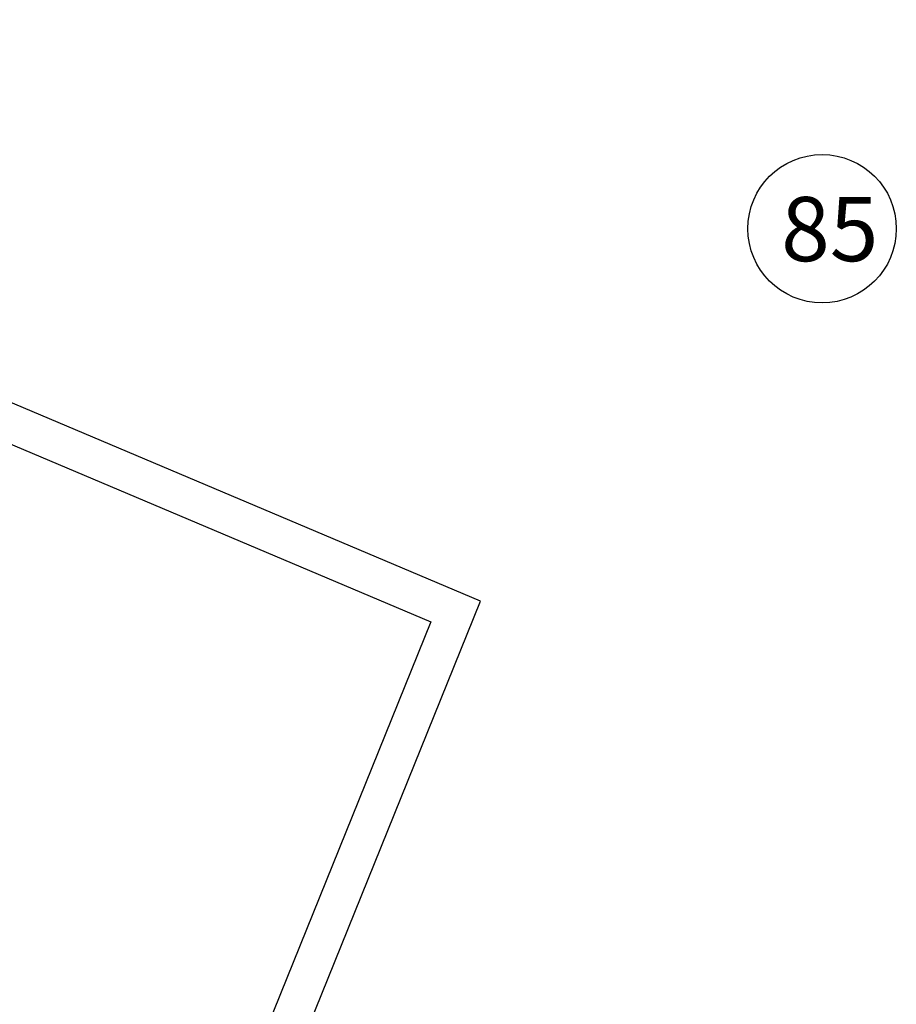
# Model space of a CAD drawing. Header units: inches. Extents: x 424 to 2043, y -237 to 445.
# Tile 24 of 256: x 540.6 to 545.15, y -80.61 to -75.49. Entities that reach past the tile are written whole.
import ezdxf

# ---------------------------------------------------------------- set-up
doc = ezdxf.new("R2010")
doc.units = ezdxf.units.IN
doc.header["$MEASUREMENT"] = 0
doc.layers.add('A-WALL', color=113, linetype='Continuous', lineweight=9)
doc.styles.get("Standard").update_dxf_attribs({"font": 'arial.ttf'})

msp = doc.modelspace()

# ---------------------------------------------------------------- linework, layer by layer
msp.add_circle((544.7647, -76.5751), 0.3854)
at = {"layer": 'A-WALL', "lineweight": 25}
for p, q in [((542.991, -78.5101), (530.7432, -73.3335)), ((536.0645, -75.7997), (542.7318, -78.6177)), ((541.9427, -81.1047), (542.991, -78.5101)), ((542.7318, -78.6177), (540.634, -83.8099))]:
    msp.add_line(p, q, dxfattribs=at)

# ---------------------------------------------------------------- texts
at = {"insert": (544.5518, -76.4102), "char_height": 0.33379, "attachment_point": 1}
msp.add_mtext_dynamic_manual_height_columns('85', width=12.832731, gutter_width=1.669, heights=[0], dxfattribs=at)

doc.saveas('drawing.dxf')
